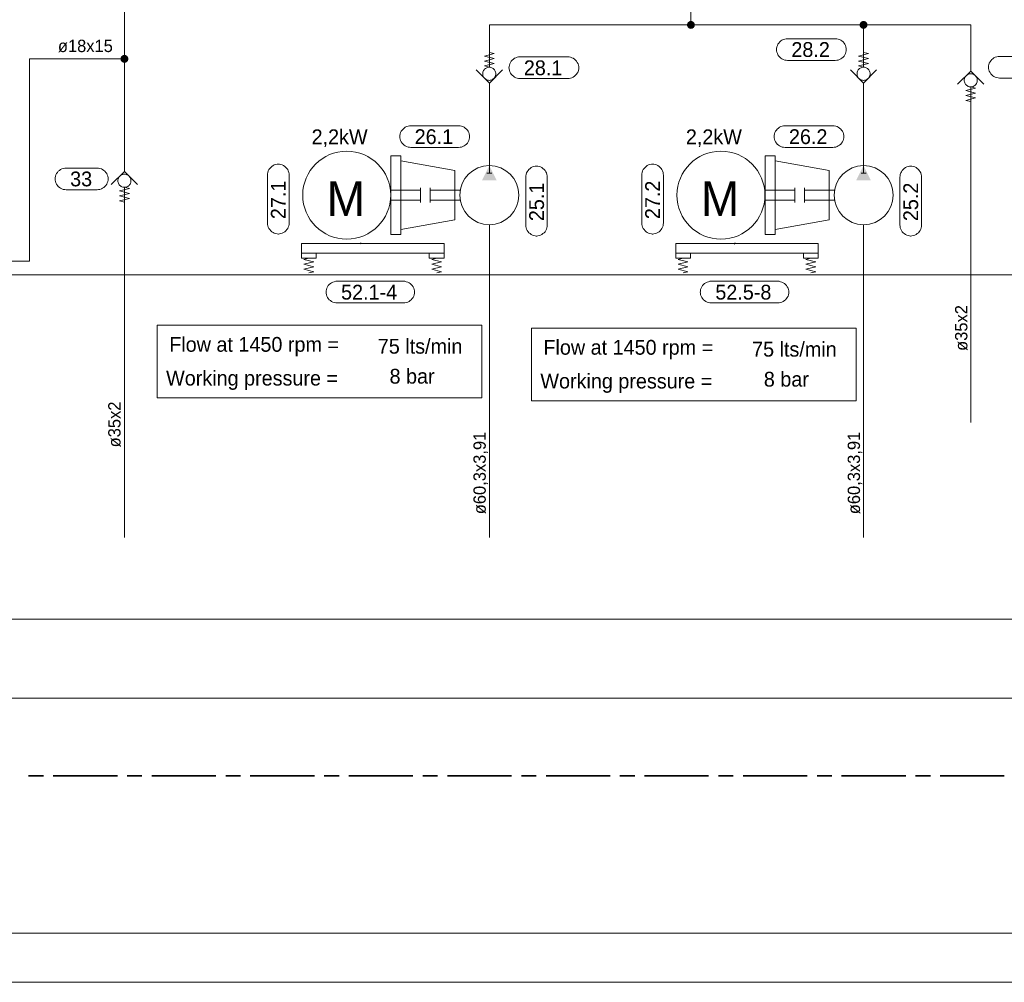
# Model space of a CAD drawing. Header units: millimetres. Extents: x 0 to 203, y 0 to 47.
# Tile 41 of 196: x 28 to 36, y 0 to 8. Entities that reach past the tile are written whole.
import ezdxf

# ---------------------------------------------------------------- set-up
doc = ezdxf.new("R2010")
doc.units = ezdxf.units.MM
for name, color, linetype in [('PDF_Geomertry', 7, 'Continuous'), ('PDF_Solid Fills', 7, 'Continuous'), ('PDF_Text', 7, 'Continuous')]:
    doc.layers.add(name, color=color, linetype=linetype)
doc.styles.add('PDF Arial', font='txt')

msp = doc.modelspace()

# ---------------------------------------------------------------- hatches: boundary and pattern name
at = {"layer": 'PDF_Solid Fills', "transparency": 33554559}
for points in [[(33.2951, 7.6485), (33.264, 7.6521), (33.2654, 7.6563)], [(33.2951, 7.6485), (33.264, 7.6485), (33.264, 7.6521)], [(33.2951, 7.6485), (33.264, 7.6443), (33.264, 7.6485)], [(33.2951, 7.6485), (33.2654, 7.6401), (33.264, 7.6443)], [(33.2951, 7.6485), (33.2654, 7.6563), (33.2668, 7.6604)], [(33.2951, 7.6485), (33.2668, 7.636), (33.2654, 7.6401)], [(33.2951, 7.6485), (33.2668, 7.6604), (33.2682, 7.6637)], [(33.2951, 7.6485), (33.2682, 7.6326), (33.2668, 7.636)], [(33.2951, 7.6485), (33.2682, 7.6637), (33.2701, 7.6674)], [(33.2951, 7.6485), (33.2701, 7.629), (33.2682, 7.6326)], [(33.2951, 7.6485), (33.2701, 7.6674), (33.2729, 7.6707)], [(33.2951, 7.6485), (33.2729, 7.6257), (33.2701, 7.629)], [(33.2951, 7.6485), (33.2729, 7.6707), (33.2765, 7.6729)], [(33.2951, 7.6485), (33.2765, 7.6235), (33.2729, 7.6257)], [(33.2951, 7.6485), (33.2765, 7.6729), (33.2799, 7.6757)], [(33.2951, 7.6485), (33.2799, 7.6207), (33.2765, 7.6235)], [(33.2951, 7.6485), (33.2799, 7.6757), (33.2835, 7.6771)], [(33.2951, 7.6485), (33.2835, 7.6193), (33.2799, 7.6207)], [(33.2951, 7.6485), (33.2835, 7.6771), (33.2876, 7.6785)], [(33.2951, 7.6485), (33.2876, 7.6179), (33.2835, 7.6193)], [(33.2951, 7.6485), (33.2876, 7.6785), (33.291, 7.679)], [(33.2951, 7.6485), (33.291, 7.6174), (33.2876, 7.6179)], [(33.2951, 7.6485), (33.291, 7.679), (33.2951, 7.6799)], [(33.2951, 7.6485), (33.2951, 7.6165), (33.291, 7.6174)], [(33.2951, 7.6485), (33.2951, 7.6799), (33.2993, 7.679)], [(33.2951, 7.6485), (33.2993, 7.679), (33.3035, 7.6785)], [(33.2951, 7.6485), (33.3035, 7.6785), (33.3076, 7.6771)], [(33.2951, 7.6485), (33.3076, 7.6771), (33.3112, 7.6757)], [(33.2951, 7.6485), (33.3112, 7.6757), (33.3146, 7.6729)], [(33.2951, 7.6485), (33.3146, 7.6729), (33.3174, 7.6707)], [(33.2951, 7.6485), (33.3174, 7.6707), (33.3201, 7.6674)], [(33.2951, 7.6485), (33.3201, 7.6674), (33.3229, 7.6637)], [(33.2951, 7.6485), (33.3229, 7.6637), (33.3243, 7.6604)], [(33.2951, 7.6485), (33.3243, 7.6604), (33.3257, 7.6563)], [(33.2951, 7.6485), (33.3257, 7.6563), (33.3265, 7.6521)], [(33.2951, 7.6485), (33.3265, 7.6521), (33.3271, 7.6485)], [(33.2951, 7.6485), (33.2993, 7.6174), (33.2951, 7.6165)], [(33.2951, 7.6485), (33.3035, 7.6179), (33.2993, 7.6174)], [(33.2951, 7.6485), (33.3076, 7.6193), (33.3035, 7.6179)], [(33.2951, 7.6485), (33.3112, 7.6207), (33.3076, 7.6193)], [(33.2951, 7.6485), (33.3146, 7.6235), (33.3112, 7.6207)], [(33.2951, 7.6485), (33.3174, 7.6257), (33.3146, 7.6235)], [(33.2951, 7.6485), (33.3201, 7.629), (33.3174, 7.6257)], [(33.2951, 7.6485), (33.3229, 7.6326), (33.3201, 7.629)], [(33.2951, 7.6485), (33.3243, 7.636), (33.3229, 7.6326)], [(33.2951, 7.6485), (33.3257, 7.6401), (33.3243, 7.636)], [(33.2951, 7.6485), (33.3265, 7.6443), (33.3257, 7.6401)], [(33.2951, 7.6485), (33.3271, 7.6485), (33.3265, 7.6443)], [(34.6743, 7.6485), (34.6432, 7.6521), (34.6446, 7.6563)], [(34.6743, 7.6485), (34.6432, 7.6485), (34.6432, 7.6521)], [(34.6743, 7.6485), (34.6432, 7.6443), (34.6432, 7.6485)], [(34.6743, 7.6485), (34.6446, 7.6401), (34.6432, 7.6443)], [(34.6743, 7.6485), (34.6446, 7.6563), (34.6451, 7.6604)], [(34.6743, 7.6485), (34.6451, 7.636), (34.6446, 7.6401)], [(34.6743, 7.6485), (34.6451, 7.6604), (34.6474, 7.6637)], [(34.6743, 7.6485), (34.6474, 7.6326), (34.6451, 7.636)], [(34.6743, 7.6485), (34.6474, 7.6637), (34.6493, 7.6674)], [(34.6743, 7.6485), (34.6493, 7.629), (34.6474, 7.6326)], [(34.6743, 7.6485), (34.6493, 7.6674), (34.6521, 7.6707)], [(34.6743, 7.6485), (34.6521, 7.6257), (34.6493, 7.629)], [(34.6743, 7.6485), (34.6521, 7.6707), (34.6557, 7.6729)], [(34.6743, 7.6485), (34.6557, 7.6235), (34.6521, 7.6257)], [(34.6743, 7.6485), (34.6557, 7.6729), (34.659, 7.6757)], [(34.6743, 7.6485), (34.659, 7.6207), (34.6557, 7.6235)], [(34.6743, 7.6485), (34.659, 7.6757), (34.6626, 7.6771)], [(34.6743, 7.6485), (34.6626, 7.6193), (34.659, 7.6207)], [(34.6743, 7.6485), (34.6626, 7.6771), (34.6668, 7.6785)], [(34.6743, 7.6485), (34.6668, 7.6179), (34.6626, 7.6193)], [(34.6743, 7.6485), (34.6668, 7.6785), (34.6701, 7.679)], [(34.6743, 7.6485), (34.6701, 7.6174), (34.6668, 7.6179)], [(34.6743, 7.6485), (34.6701, 7.679), (34.6743, 7.6799)], [(34.6743, 7.6485), (34.6743, 7.6165), (34.6701, 7.6174)], [(34.6743, 7.6485), (34.6743, 7.6799), (34.6785, 7.679)], [(34.6743, 7.6485), (34.6785, 7.679), (34.6826, 7.6785)], [(34.6743, 7.6485), (34.6826, 7.6785), (34.6868, 7.6771)], [(34.6743, 7.6485), (34.6868, 7.6771), (34.6904, 7.6757)], [(34.6743, 7.6485), (34.6904, 7.6757), (34.6938, 7.6729)], [(34.6743, 7.6485), (34.6938, 7.6729), (34.6965, 7.6707)], [(34.6743, 7.6485), (34.6965, 7.6707), (34.6993, 7.6674)], [(34.6743, 7.6485), (34.6993, 7.6674), (34.7021, 7.6637)], [(34.6743, 7.6485), (34.7021, 7.6637), (34.7035, 7.6604)], [(34.6743, 7.6485), (34.7035, 7.6604), (34.7049, 7.6563)], [(34.6743, 7.6485), (34.7049, 7.6563), (34.7057, 7.6521)], [(34.6743, 7.6485), (34.7057, 7.6521), (34.7063, 7.6485)], [(34.6743, 7.6485), (34.6785, 7.6174), (34.6743, 7.6165)], [(34.6743, 7.6485), (34.6826, 7.6179), (34.6785, 7.6174)], [(34.6743, 7.6485), (34.6868, 7.6193), (34.6826, 7.6179)], [(34.6743, 7.6485), (34.6904, 7.6207), (34.6868, 7.6193)], [(34.6743, 7.6485), (34.6938, 7.6235), (34.6904, 7.6207)], [(34.6743, 7.6485), (34.6965, 7.6257), (34.6938, 7.6235)], [(34.6743, 7.6485), (34.6993, 7.629), (34.6965, 7.6257)], [(34.6743, 7.6485), (34.7021, 7.6326), (34.6993, 7.629)], [(34.6743, 7.6485), (34.7035, 7.636), (34.7021, 7.6326)], [(34.6743, 7.6485), (34.7049, 7.6401), (34.7035, 7.636)], [(34.6743, 7.6485), (34.7057, 7.6443), (34.7049, 7.6401)], [(34.6743, 7.6485), (34.7063, 7.6485), (34.7057, 7.6443)], [(28.7687, 7.3771), (28.7418, 7.3929), (28.7438, 7.3965)], [(28.7687, 7.3771), (28.7438, 7.3965), (28.7465, 7.3993)], [(28.7687, 7.3771), (28.7465, 7.3993), (28.7501, 7.4021)], [(28.7687, 7.3771), (28.7501, 7.4021), (28.7535, 7.404)], [(28.7687, 7.3771), (28.7535, 7.404), (28.7571, 7.4063)], [(28.7687, 7.3771), (28.7571, 7.4063), (28.7613, 7.4076)], [(28.7687, 7.3771), (28.7613, 7.4076), (28.7646, 7.4082)], [(28.7687, 7.3771), (28.7646, 7.4082), (28.7687, 7.4082)], [(28.7687, 7.3771), (28.7729, 7.4082), (28.7771, 7.4076)], [(28.7687, 7.3771), (28.7687, 7.4082), (28.7729, 7.4082)], [(28.7687, 7.3771), (28.7771, 7.4076), (28.7813, 7.4063)], [(28.7687, 7.3771), (28.7813, 7.4063), (28.7849, 7.404)], [(28.7687, 7.3771), (28.7849, 7.404), (28.7882, 7.4021)], [(28.7687, 7.3771), (28.7882, 7.4021), (28.791, 7.3993)], [(28.7687, 7.3771), (28.791, 7.3993), (28.7937, 7.3965)], [(28.7687, 7.3771), (28.7937, 7.3965), (28.7965, 7.3929)], [(28.7687, 7.3771), (28.7376, 7.3813), (28.739, 7.3854)], [(28.7687, 7.3771), (28.7376, 7.3771), (28.7376, 7.3813)], [(28.7687, 7.3771), (28.7376, 7.3729), (28.7376, 7.3771)], [(28.7687, 7.3771), (28.739, 7.3688), (28.7376, 7.3729)], [(28.7687, 7.3771), (28.739, 7.3854), (28.7396, 7.3888)], [(28.7687, 7.3771), (28.7396, 7.3651), (28.739, 7.3688)], [(28.7687, 7.3771), (28.7396, 7.3888), (28.7418, 7.3929)], [(28.7687, 7.3771), (28.7418, 7.361), (28.7396, 7.3651)], [(28.7687, 7.3771), (28.7438, 7.3582), (28.7418, 7.361)], [(28.7687, 7.3771), (28.7465, 7.3549), (28.7438, 7.3582)], [(28.7687, 7.3771), (28.7501, 7.3521), (28.7465, 7.3549)], [(28.7687, 7.3771), (28.7535, 7.3499), (28.7501, 7.3521)], [(28.7687, 7.3771), (28.7571, 7.3479), (28.7535, 7.3499)], [(28.7687, 7.3771), (28.7613, 7.3465), (28.7571, 7.3479)], [(28.7687, 7.3771), (28.7646, 7.3457), (28.7613, 7.3465)], [(28.7687, 7.3771), (28.7687, 7.3457), (28.7646, 7.3457)], [(28.7687, 7.3771), (28.7965, 7.3929), (28.7979, 7.3888)], [(28.7687, 7.3771), (28.7979, 7.3888), (28.7993, 7.3854)], [(28.7687, 7.3771), (28.7993, 7.3854), (28.8001, 7.3813)], [(28.7687, 7.3771), (28.8001, 7.3813), (28.8007, 7.3771)], [(28.7687, 7.3771), (28.7729, 7.3457), (28.7687, 7.3457)], [(28.7687, 7.3771), (28.7771, 7.3465), (28.7729, 7.3457)], [(28.7687, 7.3771), (28.7813, 7.3479), (28.7771, 7.3465)], [(28.7687, 7.3771), (28.7849, 7.3499), (28.7813, 7.3479)], [(28.7687, 7.3771), (28.7882, 7.3521), (28.7849, 7.3499)], [(28.7687, 7.3771), (28.791, 7.3549), (28.7882, 7.3521)], [(28.7687, 7.3771), (28.7937, 7.3582), (28.791, 7.3549)], [(28.7687, 7.3771), (28.7965, 7.361), (28.7937, 7.3582)], [(28.7687, 7.3771), (28.7979, 7.3651), (28.7965, 7.361)], [(28.7687, 7.3771), (28.7993, 7.3688), (28.7979, 7.3651)], [(28.7687, 7.3771), (28.8001, 7.3729), (28.7993, 7.3688)], [(28.7687, 7.3771), (28.8007, 7.3771), (28.8001, 7.3729)], [(30.6549, 5.9035), (30.6507, 5.9035), (30.6515, 5.904)], [(30.6549, 5.9035), (30.6515, 5.9054), (30.6521, 5.9063)], [(30.6549, 5.9035), (30.6515, 5.9049), (30.6515, 5.9054)], [(30.6549, 5.9035), (30.6515, 5.904), (30.6515, 5.9049)], [(30.6549, 5.9035), (30.6515, 5.9026), (30.6515, 5.9035)], [(30.6549, 5.9035), (30.6515, 5.9021), (30.6515, 5.9026)], [(30.6549, 5.9035), (30.6515, 5.9013), (30.6515, 5.9021)], [(30.6549, 5.9035), (30.6521, 5.9013), (30.6515, 5.9013)], [(30.6549, 5.9035), (30.6521, 5.9063), (30.6529, 5.9068)], [(30.6549, 5.9035), (30.6521, 5.9007), (30.6521, 5.9013)], [(30.6549, 5.9035), (30.6529, 5.9007), (30.6521, 5.9007)], [(30.6549, 5.9035), (30.6529, 5.9068), (30.6535, 5.9076)], [(30.6549, 5.9035), (30.6529, 5.8999), (30.6529, 5.9007)], [(30.6549, 5.9035), (30.6535, 5.8999), (30.6529, 5.8999)], [(30.6549, 5.9035), (30.6535, 5.9076), (30.6543, 5.9076)], [(30.6549, 5.9035), (30.6543, 5.8999), (30.6535, 5.8999)], [(30.6549, 5.9035), (30.6543, 5.9076), (30.6549, 5.9076)], [(30.6549, 5.9035), (30.6549, 5.8999), (30.6543, 5.8999)], [(30.6549, 5.9035), (30.6563, 5.9076), (30.6571, 5.9068)], [(30.6549, 5.9035), (30.6557, 5.9076), (30.6563, 5.9076)], [(30.6549, 5.9035), (30.6549, 5.9076), (30.6557, 5.9076)], [(30.6549, 5.9035), (30.6576, 5.9068), (30.6576, 5.9063)], [(30.6549, 5.9035), (30.6571, 5.9068), (30.6576, 5.9068)], [(30.6549, 5.9035), (30.6585, 5.9063), (30.6585, 5.9054)], [(30.6549, 5.9035), (30.6576, 5.9063), (30.6585, 5.9063)], [(30.6549, 5.9035), (30.6585, 5.9054), (30.6585, 5.9049)], [(30.6549, 5.9035), (30.659, 5.9049), (30.659, 5.904)], [(30.6549, 5.9035), (30.6585, 5.9049), (30.659, 5.9049)], [(30.6549, 5.9035), (30.659, 5.904), (30.659, 5.9035)], [(30.6549, 5.9035), (30.6557, 5.8999), (30.6549, 5.8999)], [(30.6549, 5.9035), (30.6563, 5.8999), (30.6557, 5.8999)], [(30.6549, 5.9035), (30.6571, 5.8999), (30.6563, 5.8999)], [(30.6549, 5.9035), (30.6576, 5.9007), (30.6571, 5.8999)], [(30.6549, 5.9035), (30.6585, 5.9013), (30.6576, 5.9007)], [(30.6549, 5.9035), (30.6585, 5.9021), (30.6585, 5.9013)], [(30.6549, 5.9035), (30.659, 5.9026), (30.6585, 5.9021)], [(30.6549, 5.9035), (30.659, 5.9035), (30.659, 5.9026)], [(33.6451, 5.9035), (33.641, 5.9049), (33.6418, 5.9049)], [(33.6451, 5.9035), (33.641, 5.904), (33.641, 5.9049)], [(33.6451, 5.9035), (33.641, 5.9035), (33.641, 5.904)], [(33.6451, 5.9035), (33.641, 5.9026), (33.641, 5.9035)], [(33.6451, 5.9035), (33.6418, 5.9021), (33.641, 5.9026)], [(33.6451, 5.9035), (33.6418, 5.9063), (33.6424, 5.9063)], [(33.6451, 5.9035), (33.6418, 5.9054), (33.6418, 5.9063)], [(33.6451, 5.9035), (33.6418, 5.9049), (33.6418, 5.9054)], [(33.6451, 5.9035), (33.6418, 5.9013), (33.6418, 5.9021)], [(33.6451, 5.9035), (33.6424, 5.9007), (33.6418, 5.9013)], [(33.6451, 5.9035), (33.6424, 5.9068), (33.6432, 5.9068)], [(33.6451, 5.9035), (33.6424, 5.9063), (33.6424, 5.9068)], [(33.6451, 5.9035), (33.6432, 5.8999), (33.6424, 5.9007)], [(33.6451, 5.9035), (33.6432, 5.9068), (33.6437, 5.9076)], [(33.6451, 5.9035), (33.6437, 5.8999), (33.6432, 5.8999)], [(33.6451, 5.9035), (33.6437, 5.9076), (33.6446, 5.9076)], [(33.6451, 5.9035), (33.6446, 5.8999), (33.6437, 5.8999)], [(33.6451, 5.9035), (33.6446, 5.9076), (33.6451, 5.9076)], [(33.6451, 5.9035), (33.6451, 5.8999), (33.6446, 5.8999)], [(33.6451, 5.9035), (33.6465, 5.9076), (33.6474, 5.9068)], [(33.6451, 5.9035), (33.646, 5.9076), (33.6465, 5.9076)], [(33.6451, 5.9035), (33.6451, 5.9076), (33.646, 5.9076)], [(33.6451, 5.9035), (33.6474, 5.9068), (33.6479, 5.9063)], [(33.6451, 5.9035), (33.6479, 5.9063), (33.6488, 5.9054)], [(33.6451, 5.9035), (33.6488, 5.9054), (33.6488, 5.9049)], [(33.6451, 5.9035), (33.6488, 5.9049), (33.6493, 5.904)], [(33.6451, 5.9035), (33.6493, 5.904), (33.6493, 5.9035)], [(33.6451, 5.9035), (33.646, 5.8999), (33.6451, 5.8999)], [(33.6451, 5.9035), (33.6465, 5.8999), (33.646, 5.8999)], [(33.6451, 5.9035), (33.6474, 5.8999), (33.6465, 5.8999)], [(33.6451, 5.9035), (33.6474, 5.9007), (33.6474, 5.8999)], [(33.6451, 5.9035), (33.6479, 5.9007), (33.6474, 5.9007)], [(33.6451, 5.9035), (33.6479, 5.9013), (33.6479, 5.9007)], [(33.6451, 5.9035), (33.6488, 5.9013), (33.6479, 5.9013)], [(33.6451, 5.9035), (33.6488, 5.9021), (33.6488, 5.9013)], [(33.6451, 5.9035), (33.6488, 5.9026), (33.6488, 5.9021)], [(33.6451, 5.9035), (33.6493, 5.9035), (33.6488, 5.9026)]]:
    msp.add_hatch(color=256, dxfattribs=at).paths.add_polyline_path(points)

# ---------------------------------------------------------------- linework, layer by layer
at = {"layer": 'PDF_Geomertry', "lineweight": 15}
for points in [[(0.0007, 0.0035), (66.2187, 0.0035), (66.2187, 46.7735), (0.0007, 46.7735), (0.0007, 0.0035)], [(1.9696, 0.3971), (65.8251, 0.3971), (65.8251, 46.3799), (1.9696, 46.3799), (1.9696, 0.3971)], [(34.4487, 7.5382), (34.4604, 7.5374), (34.4715, 7.5354), (34.4826, 7.5313), (34.4932, 7.5263), (34.5021, 7.5201), (34.5113, 7.5124), (34.5187, 7.5035), (34.5251, 7.4938), (34.5307, 7.4832), (34.534, 7.4729), (34.5363, 7.461), (34.5368, 7.4499), (34.5368, 7.4535), (34.5363, 7.4424), (34.534, 7.4304), (34.5307, 7.4201), (34.5251, 7.4096), (34.5187, 7.3999), (34.5113, 7.391), (34.5021, 7.3832), (34.4932, 7.3771), (34.4826, 7.3721), (34.4715, 7.3679), (34.4604, 7.366), (34.4487, 7.3651), (34.0674, 7.3651), (34.0563, 7.366), (34.0446, 7.3679), (34.0335, 7.3721), (34.0229, 7.3771), (34.014, 7.3832), (34.0049, 7.391), (33.9974, 7.3999), (33.991, 7.4096), (33.9863, 7.4201), (33.9821, 7.4304), (33.9799, 7.4424), (33.9793, 7.4535), (33.9793, 7.4499), (33.9799, 7.461), (33.9821, 7.4729), (33.9863, 7.4832), (33.991, 7.4938), (33.9974, 7.5035), (34.0049, 7.5124), (34.014, 7.5201), (34.0229, 7.5263), (34.0335, 7.5313), (34.0446, 7.5354), (34.0563, 7.5374), (34.0674, 7.5382), (34.4487, 7.5382)], [(32.3112, 7.3929), (32.3229, 7.3924), (32.334, 7.3896), (32.3451, 7.386), (32.3557, 7.3813), (32.3654, 7.3743), (32.3737, 7.3665), (32.3813, 7.3582), (32.3876, 7.3485), (32.3932, 7.3382), (32.3965, 7.3271), (32.3988, 7.316), (32.3993, 7.304), (32.3993, 7.3082), (32.3988, 7.2965), (32.3965, 7.2854), (32.3932, 7.2743), (32.3876, 7.2638), (32.3813, 7.2549), (32.3737, 7.2457), (32.3654, 7.2382), (32.3557, 7.2318), (32.3451, 7.2262), (32.334, 7.2229), (32.3229, 7.2207), (32.3112, 7.2201), (31.9299, 7.2201), (31.9187, 7.2207), (31.9071, 7.2229), (31.896, 7.2262), (31.8863, 7.2318), (31.8765, 7.2382), (31.8674, 7.2457), (31.8599, 7.2549), (31.8535, 7.2638), (31.8487, 7.2743), (31.8446, 7.2854), (31.8424, 7.2965), (31.8418, 7.3082), (31.8418, 7.304), (31.8424, 7.316), (31.8446, 7.3271), (31.8487, 7.3382), (31.8535, 7.3485), (31.8599, 7.3582), (31.8674, 7.3665), (31.8765, 7.3743), (31.8863, 7.3813), (31.896, 7.386), (31.9071, 7.3896), (31.9187, 7.3924), (31.9299, 7.3929), (32.3112, 7.3929)], [(31.7368, 7.2576), (31.7363, 7.2646), (31.7349, 7.2715), (31.7326, 7.2776), (31.7299, 7.284), (31.7257, 7.2896), (31.7215, 7.2951), (31.716, 7.2993), (31.7104, 7.3035), (31.7043, 7.3063), (31.6979, 7.3082), (31.691, 7.3096), (31.6849, 7.3104), (31.6779, 7.3096), (31.671, 7.3082), (31.6646, 7.3063), (31.6585, 7.3035), (31.6529, 7.2993), (31.6474, 7.2951), (31.6432, 7.2896), (31.639, 7.284), (31.6363, 7.2776), (31.634, 7.2715), (31.6326, 7.2646), (31.6321, 7.2576), (31.6326, 7.2512), (31.634, 7.2443), (31.6363, 7.2382), (31.639, 7.2318), (31.6432, 7.2262), (31.6474, 7.2207), (31.6529, 7.2165), (31.6585, 7.2124), (31.6646, 7.2096), (31.671, 7.2076), (31.6779, 7.2062), (31.6849, 7.2054), (31.691, 7.2062), (31.6979, 7.2076), (31.7043, 7.2096), (31.7104, 7.2124), (31.716, 7.2165), (31.7215, 7.2207), (31.7257, 7.2262), (31.7299, 7.2318), (31.7326, 7.2382), (31.7349, 7.2443), (31.7363, 7.2512), (31.7368, 7.2576)], [(34.7271, 7.2576), (34.7265, 7.2646), (34.7251, 7.2715), (34.7229, 7.2776), (34.7201, 7.284), (34.716, 7.2896), (34.7118, 7.2951), (34.7063, 7.2993), (34.7007, 7.3035), (34.6946, 7.3063), (34.6882, 7.3082), (34.6813, 7.3096), (34.6743, 7.3104), (34.6674, 7.3096), (34.6613, 7.3082), (34.6543, 7.3063), (34.6488, 7.3035), (34.6424, 7.2993), (34.6376, 7.2951), (34.6326, 7.2896), (34.6293, 7.284), (34.6265, 7.2776), (34.6237, 7.2715), (34.6229, 7.2646), (34.6224, 7.2576), (34.6229, 7.2512), (34.6237, 7.2443), (34.6265, 7.2382), (34.6293, 7.2318), (34.6326, 7.2262), (34.6376, 7.2207), (34.6424, 7.2165), (34.6488, 7.2124), (34.6543, 7.2096), (34.6613, 7.2076), (34.6674, 7.2062), (34.6743, 7.2054), (34.6813, 7.2062), (34.6882, 7.2076), (34.6946, 7.2096), (34.7007, 7.2124), (34.7063, 7.2165), (34.7118, 7.2207), (34.716, 7.2262), (34.7201, 7.2318), (34.7229, 7.2382), (34.7251, 7.2443), (34.7265, 7.2512), (34.7271, 7.2576)], [(35.5835, 7.2054), (35.5835, 7.2124), (35.5821, 7.2193), (35.5793, 7.2257), (35.5765, 7.2318), (35.5729, 7.2374), (35.5682, 7.2424), (35.5632, 7.2471), (35.5571, 7.2507), (35.5515, 7.254), (35.5446, 7.2563), (35.5382, 7.2576), (35.5313, 7.2576), (35.5243, 7.2576), (35.5174, 7.2563), (35.5113, 7.254), (35.5049, 7.2507), (35.4993, 7.2471), (35.4938, 7.2424), (35.4896, 7.2374), (35.4854, 7.2318), (35.4826, 7.2257), (35.4807, 7.2193), (35.4793, 7.2124), (35.4785, 7.2054), (35.4793, 7.1985), (35.4807, 7.1924), (35.4826, 7.1854), (35.4854, 7.179), (35.4896, 7.1735), (35.4938, 7.1688), (35.4993, 7.1637), (35.5049, 7.1604), (35.5113, 7.1568), (35.5174, 7.1549), (35.5243, 7.1535), (35.5313, 7.1535), (35.5382, 7.1535), (35.5446, 7.1549), (35.5515, 7.1568), (35.5571, 7.1604), (35.5632, 7.1637), (35.5682, 7.1688), (35.5729, 7.1735), (35.5765, 7.179), (35.5793, 7.1854), (35.5821, 7.1924), (35.5835, 7.1985), (35.5835, 7.2054)], [(31.439, 6.8429), (31.4507, 6.8424), (31.4618, 6.8396), (31.4729, 6.836), (31.4835, 6.8312), (31.4924, 6.8243), (31.5015, 6.8165), (31.509, 6.8082), (31.5154, 6.7985), (31.521, 6.7882), (31.5243, 6.7771), (31.5265, 6.766), (31.5271, 6.754), (31.5271, 6.7582), (31.5265, 6.7465), (31.5243, 6.7354), (31.521, 6.7243), (31.5154, 6.7138), (31.509, 6.704), (31.5015, 6.6957), (31.4924, 6.6882), (31.4835, 6.6818), (31.4729, 6.6763), (31.4618, 6.6729), (31.4507, 6.6707), (31.439, 6.6701), (31.0576, 6.6701), (31.046, 6.6707), (31.0349, 6.6729), (31.0238, 6.6763), (31.0132, 6.6818), (31.0043, 6.6882), (30.9951, 6.6957), (30.9876, 6.704), (30.9813, 6.7138), (30.9757, 6.7243), (30.9724, 6.7354), (30.9701, 6.7465), (30.9696, 6.7582), (30.9696, 6.754), (30.9701, 6.766), (30.9724, 6.7771), (30.9757, 6.7882), (30.9813, 6.7985), (30.9876, 6.8082), (30.9951, 6.8165), (31.0043, 6.8243), (31.0132, 6.8312), (31.0238, 6.836), (31.0349, 6.8396), (31.046, 6.8424), (31.0576, 6.8429), (31.439, 6.8429)], [(34.4293, 6.8429), (34.4404, 6.8424), (34.4521, 6.8396), (34.4626, 6.836), (34.4729, 6.8312), (34.4826, 6.8243), (34.4918, 6.8165), (34.4993, 6.8082), (34.5057, 6.7985), (34.5104, 6.7882), (34.5146, 6.7771), (34.5168, 6.766), (34.5174, 6.754), (34.5174, 6.7582), (34.5168, 6.7465), (34.5146, 6.7354), (34.5104, 6.7243), (34.5057, 6.7138), (34.4993, 6.704), (34.4918, 6.6957), (34.4826, 6.6882), (34.4729, 6.6818), (34.4626, 6.6763), (34.4521, 6.6729), (34.4404, 6.6707), (34.4293, 6.6701), (34.0479, 6.6701), (34.0363, 6.6707), (34.0251, 6.6729), (34.014, 6.6763), (34.0035, 6.6818), (33.9938, 6.6882), (33.9854, 6.6957), (33.9779, 6.704), (33.9715, 6.7138), (33.966, 6.7243), (33.9626, 6.7354), (33.9604, 6.7465), (33.9599, 6.7582), (33.9599, 6.754), (33.9604, 6.766), (33.9626, 6.7771), (33.966, 6.7882), (33.9715, 6.7985), (33.9779, 6.8082), (33.9854, 6.8165), (33.9938, 6.8243), (34.0035, 6.8312), (34.014, 6.836), (34.0251, 6.8396), (34.0363, 6.8424), (34.0479, 6.8429), (34.4293, 6.8429)], [(29.9965, 6.536), (30.0085, 6.5354), (30.0196, 6.5332), (30.0307, 6.5299), (30.041, 6.5243), (30.0507, 6.5179), (30.059, 6.5104), (30.0668, 6.5012), (30.0737, 6.4924), (30.0785, 6.4818), (30.0821, 6.4707), (30.0849, 6.4596), (30.0854, 6.4479), (30.0854, 6.0665), (30.0849, 6.0554), (30.0821, 6.0438), (30.0785, 6.0326), (30.0737, 6.0221), (30.0668, 6.0132), (30.059, 6.004), (30.0507, 5.9965), (30.041, 5.9901), (30.0307, 5.9854), (30.0196, 5.9813), (30.0085, 5.979), (29.9965, 5.9785), (30.0007, 5.9785), (29.989, 5.979), (29.9779, 5.9813), (29.9668, 5.9854), (29.9563, 5.9901), (29.9474, 5.9965), (29.9382, 6.004), (29.9307, 6.0132), (29.9243, 6.0221), (29.9187, 6.0326), (29.9154, 6.0438), (29.9132, 6.0554), (29.9126, 6.0665), (29.9126, 6.4479), (29.9132, 6.4596), (29.9154, 6.4707), (29.9187, 6.4818), (29.9243, 6.4924), (29.9307, 6.5012), (29.9382, 6.5104), (29.9474, 6.5179), (29.9563, 6.5243), (29.9668, 6.5299), (29.9779, 6.5332), (29.989, 6.5354), (30.0007, 6.536), (29.9965, 6.536)], [(30.8988, 6.6026), (30.8988, 5.9743), (30.9771, 5.9743), (30.9771, 6.6026)], [(32.9868, 6.536), (32.9987, 6.5354), (33.0099, 6.5332), (33.021, 6.5299), (33.0313, 6.5243), (33.041, 6.5179), (33.0493, 6.5104), (33.0571, 6.5012), (33.0632, 6.4924), (33.0688, 6.4818), (33.0724, 6.4707), (33.0743, 6.4596), (33.0751, 6.4479), (33.0751, 6.0665), (33.0743, 6.0554), (33.0724, 6.0438), (33.0688, 6.0326), (33.0632, 6.0221), (33.0571, 6.0132), (33.0493, 6.004), (33.041, 5.9965), (33.0313, 5.9901), (33.021, 5.9854), (33.0099, 5.9813), (32.9987, 5.979), (32.9868, 5.9785), (32.991, 5.9785), (32.9793, 5.979), (32.9682, 5.9813), (32.9571, 5.9854), (32.9465, 5.9901), (32.9368, 5.9965), (32.9285, 6.004), (32.921, 6.0132), (32.9146, 6.0221), (32.909, 6.0326), (32.9057, 6.0438), (32.9035, 6.0554), (32.9029, 6.0665), (32.9029, 6.4479), (32.9035, 6.4596), (32.9057, 6.4707), (32.909, 6.4818), (32.9146, 6.4924), (32.921, 6.5012), (32.9285, 6.5104), (32.9368, 6.5179), (32.9465, 6.5243), (32.9571, 6.5299), (32.9682, 6.5332), (32.9793, 6.5354), (32.991, 6.536), (32.9868, 6.536)], [(33.889, 6.6026), (33.889, 5.9743), (33.9674, 5.9743), (33.9674, 6.6026)], [(28.5507, 6.5049), (28.5626, 6.504), (28.5737, 6.5021), (28.5849, 6.4979), (28.5951, 6.4929), (28.6049, 6.4868), (28.6132, 6.479), (28.621, 6.4701), (28.6279, 6.4604), (28.6326, 6.4499), (28.6363, 6.4396), (28.6382, 6.4276), (28.6396, 6.4165), (28.6396, 6.4201), (28.6382, 6.409), (28.6363, 6.3971), (28.6326, 6.3868), (28.6279, 6.3762), (28.621, 6.3665), (28.6132, 6.3576), (28.6049, 6.3499), (28.5951, 6.3438), (28.5849, 6.3388), (28.5737, 6.3346), (28.5626, 6.3326), (28.5507, 6.3318), (28.3035, 6.3318), (28.2918, 6.3326), (28.2807, 6.3346), (28.2696, 6.3388), (28.259, 6.3438), (28.2493, 6.3499), (28.241, 6.3576), (28.2335, 6.3665), (28.2271, 6.3762), (28.2215, 6.3868), (28.2182, 6.3971), (28.216, 6.409), (28.2154, 6.4201), (28.2154, 6.4165), (28.216, 6.4276), (28.2182, 6.4396), (28.2215, 6.4499), (28.2271, 6.4604), (28.2335, 6.4701), (28.241, 6.479), (28.2493, 6.4868), (28.259, 6.4929), (28.2696, 6.4979), (28.2807, 6.5021), (28.2918, 6.504), (28.3035, 6.5049), (28.5507, 6.5049)], [(28.8215, 6.404), (28.821, 6.411), (28.8196, 6.4174), (28.8174, 6.4243), (28.8146, 6.4304), (28.8104, 6.436), (28.8063, 6.441), (28.8007, 6.4457), (28.7951, 6.4493), (28.789, 6.4521), (28.7826, 6.4549), (28.7757, 6.4562), (28.7687, 6.4562), (28.7618, 6.4562), (28.7557, 6.4549), (28.7487, 6.4521), (28.7432, 6.4493), (28.7368, 6.4457), (28.7321, 6.441), (28.7271, 6.436), (28.7237, 6.4304), (28.721, 6.4243), (28.7182, 6.4174), (28.7174, 6.411), (28.7168, 6.404), (28.7174, 6.3971), (28.7182, 6.3901), (28.721, 6.384), (28.7237, 6.3776), (28.7271, 6.3721), (28.7321, 6.3665), (28.7368, 6.3624), (28.7432, 6.3582), (28.7487, 6.3554), (28.7557, 6.3535), (28.7618, 6.3521), (28.7687, 6.3513), (28.7757, 6.3521), (28.7826, 6.3535), (28.789, 6.3554), (28.7951, 6.3582), (28.8007, 6.3624), (28.8063, 6.3665), (28.8104, 6.3721), (28.8146, 6.3776), (28.8174, 6.384), (28.8196, 6.3901), (28.821, 6.3971), (28.8215, 6.404)], [(32.0599, 6.5207), (32.0715, 6.5201), (32.0826, 6.5174), (32.0938, 6.5138), (32.1043, 6.509), (32.1132, 6.5021), (32.1224, 6.4943), (32.1299, 6.486), (32.1363, 6.4763), (32.1418, 6.466), (32.1451, 6.4549), (32.1474, 6.4438), (32.1479, 6.4318), (32.1479, 6.0513), (32.1474, 6.0396), (32.1451, 6.0285), (32.1418, 6.0174), (32.1363, 6.0068), (32.1299, 5.9971), (32.1224, 5.9882), (32.1132, 5.9813), (32.1043, 5.9743), (32.0938, 5.9693), (32.0826, 5.966), (32.0715, 5.9632), (32.0599, 5.9624), (32.064, 5.9624), (32.0521, 5.9632), (32.041, 5.966), (32.0299, 5.9693), (32.0196, 5.9743), (32.0099, 5.9813), (32.0015, 5.9882), (31.9938, 5.9971), (31.9868, 6.0068), (31.9821, 6.0174), (31.9785, 6.0285), (31.9757, 6.0396), (31.9751, 6.0513), (31.9751, 6.4318), (31.9757, 6.4438), (31.9785, 6.4549), (31.9821, 6.466), (31.9868, 6.4763), (31.9938, 6.486), (32.0015, 6.4943), (32.0099, 6.5021), (32.0196, 6.509), (32.0299, 6.5138), (32.041, 6.5174), (32.0521, 6.5201), (32.064, 6.5207), (32.0599, 6.5207)], [(35.0501, 6.5207), (35.0612, 6.5201), (35.0729, 6.5174), (35.0835, 6.5138), (35.0938, 6.509), (35.1035, 6.5021), (35.1126, 6.4943), (35.1201, 6.486), (35.1265, 6.4763), (35.1313, 6.466), (35.1354, 6.4549), (35.1376, 6.4438), (35.1382, 6.4318), (35.1382, 6.0513), (35.1376, 6.0396), (35.1354, 6.0285), (35.1313, 6.0174), (35.1265, 6.0068), (35.1201, 5.9971), (35.1126, 5.9882), (35.1035, 5.9813), (35.0938, 5.9743), (35.0835, 5.9693), (35.0729, 5.966), (35.0612, 5.9632), (35.0501, 5.9624), (35.0535, 5.9624), (35.0424, 5.9632), (35.0307, 5.966), (35.0201, 5.9693), (35.0099, 5.9743), (35.0001, 5.9813), (34.991, 5.9882), (34.9835, 5.9971), (34.9771, 6.0068), (34.9724, 6.0174), (34.9682, 6.0285), (34.966, 6.0396), (34.9654, 6.0513), (34.9654, 6.4318), (34.966, 6.4438), (34.9682, 6.4549), (34.9724, 6.466), (34.9771, 6.4763), (34.9835, 6.486), (34.991, 6.4943), (35.0001, 6.5021), (35.0099, 6.509), (35.0201, 6.5138), (35.0307, 6.5174), (35.0424, 6.5201), (35.0535, 6.5207), (35.0501, 6.5207)], [(30.1835, 5.8249), (31.3229, 5.8249), (31.3229, 5.9035), (30.1835, 5.9035), (30.1835, 5.8249)], [(33.1737, 5.8249), (34.3132, 5.8249), (34.3132, 5.9035), (33.1737, 5.9035), (33.1737, 5.8249)], [(30.2618, 5.8249), (30.2229, 5.8249)], [(33.2521, 5.8249), (33.2132, 5.8249)], [(30.9987, 5.6013), (31.0104, 5.6007), (31.0215, 5.5979), (31.0326, 5.5943), (31.0432, 5.5896), (31.0529, 5.5826), (31.0612, 5.5749), (31.0688, 5.5665), (31.0751, 5.5568), (31.0807, 5.5465), (31.084, 5.5354), (31.0863, 5.5243), (31.0876, 5.5124), (31.0876, 5.5165), (31.0863, 5.5049), (31.084, 5.4938), (31.0807, 5.4826), (31.0751, 5.4721), (31.0688, 5.4632), (31.0612, 5.454), (31.0529, 5.4465), (31.0432, 5.4401), (31.0326, 5.4346), (31.0215, 5.4313), (31.0104, 5.429), (30.9987, 5.4285), (30.4682, 5.4285), (30.4571, 5.429), (30.4451, 5.4313), (30.4349, 5.4346), (30.4243, 5.4401), (30.4146, 5.4465), (30.4057, 5.454), (30.3979, 5.4632), (30.3918, 5.4721), (30.3868, 5.4826), (30.3826, 5.4938), (30.3807, 5.5049), (30.3799, 5.5165), (30.3799, 5.5124), (30.3807, 5.5243), (30.3826, 5.5354), (30.3868, 5.5465), (30.3918, 5.5568), (30.3979, 5.5665), (30.4057, 5.5749), (30.4146, 5.5826), (30.4243, 5.5896), (30.4349, 5.5943), (30.4451, 5.5979), (30.4571, 5.6007), (30.4682, 5.6013), (30.9987, 5.6013)], [(33.989, 5.6013), (34.0007, 5.6007), (34.0118, 5.5979), (34.0229, 5.5943), (34.0335, 5.5896), (34.0424, 5.5826), (34.0515, 5.5749), (34.059, 5.5665), (34.0654, 5.5568), (34.071, 5.5465), (34.0743, 5.5354), (34.0765, 5.5243), (34.0771, 5.5124), (34.0771, 5.5165), (34.0765, 5.5049), (34.0743, 5.4938), (34.071, 5.4826), (34.0654, 5.4721), (34.059, 5.4632), (34.0515, 5.454), (34.0424, 5.4465), (34.0335, 5.4401), (34.0229, 5.4346), (34.0118, 5.4313), (34.0007, 5.429), (33.989, 5.4285), (33.4585, 5.4285), (33.4474, 5.429), (33.4354, 5.4313), (33.4243, 5.4346), (33.414, 5.4401), (33.4049, 5.4465), (33.396, 5.454), (33.3882, 5.4632), (33.3821, 5.4721), (33.3771, 5.4826), (33.3729, 5.4938), (33.371, 5.5049), (33.3701, 5.5165), (33.3701, 5.5124), (33.371, 5.5243), (33.3729, 5.5354), (33.3771, 5.5465), (33.3821, 5.5568), (33.3882, 5.5665), (33.396, 5.5749), (33.4049, 5.5826), (33.414, 5.5896), (33.4243, 5.5943), (33.4354, 5.5979), (33.4474, 5.6007), (33.4585, 5.6013), (33.989, 5.6013)], [(31.6257, 5.2512), (29.0321, 5.2512), (29.0321, 4.6701), (31.6257, 4.6701), (31.6257, 5.2512)], [(34.6154, 5.2276), (32.0224, 5.2276), (32.0224, 4.6465), (34.6154, 4.6465), (34.6154, 5.2276)]]:
    msp.add_lwpolyline(points, close=True, dxfattribs=at)
for points in [[(33.2951, 11.8526), (33.2951, 12.9799), (28.7687, 12.9799), (28.7687, 7.3771), (28.7687, 6.509), (28.7687, 6.4776)], [(32.9029, 8.4263), (32.8237, 8.4263), (33.2951, 8.4263), (33.2951, 7.9549), (33.2951, 7.6485), (31.6849, 7.6485), (31.6849, 7.3104), (31.6451, 7.3201), (31.7237, 7.3396), (31.6451, 7.3596), (31.7237, 7.379), (31.6451, 7.3985), (31.7237, 7.4188), (31.6849, 7.4285)], [(35.5313, 7.2799), (35.5313, 7.3104), (35.5313, 7.6485), (34.6743, 7.6485), (33.2951, 7.6485)], [(34.6743, 7.6485), (34.6743, 7.3104), (34.6354, 7.3201), (34.714, 7.3396), (34.6354, 7.3596), (34.714, 7.379), (34.6354, 7.3985), (34.714, 7.4188), (34.6743, 7.4285)], [(36.0085, 7.2235), (35.7613, 7.2235), (35.7493, 7.2249), (35.7382, 7.2271), (35.7271, 7.2304), (35.7168, 7.2354), (35.7071, 7.2424), (35.6987, 7.2499), (35.691, 7.2582), (35.6849, 7.2679), (35.6793, 7.2785), (35.6757, 7.2896), (35.6737, 7.3007), (35.6724, 7.3124), (35.6724, 7.3082), (35.6737, 7.3201), (35.6757, 7.3312), (35.6793, 7.3424), (35.6849, 7.3526), (35.691, 7.3624), (35.6987, 7.3707), (35.7071, 7.3785), (35.7168, 7.3846), (35.7271, 7.3901), (35.7382, 7.3937), (35.7493, 7.3957), (35.7613, 7.3965), (36.0085, 7.3965)], [(9.0446, 6.0021), (9.0446, 5.7624), (16.2896, 5.7624), (23.9951, 5.7624), (28.0104, 5.7624), (28.0104, 7.3771), (28.7687, 7.3771)], [(31.789, 7.2887), (31.6849, 7.184), (31.5799, 7.2887)], [(34.7793, 7.2887), (34.6743, 7.184), (34.5696, 7.2887)], [(35.4265, 7.1749), (35.5313, 7.2799), (35.6363, 7.1749)], [(31.6849, 7.184), (31.6849, 7.1535), (31.6849, 6.5243), (31.6849, 6.4651)], [(34.6743, 7.184), (34.6743, 7.1535), (34.6743, 6.5243), (34.6743, 6.4651)], [(35.5313, 7.0354), (35.4918, 7.0451), (35.5701, 7.0646), (35.4918, 7.0846), (35.5701, 7.104), (35.4918, 7.1235), (35.5701, 7.1429), (35.5313, 7.1535), (35.5313, 4.4735)], [(30.9771, 6.5637), (31.409, 6.4854), (31.409, 6.0924), (30.9771, 6.0138)], [(33.9674, 6.5637), (34.3993, 6.4854), (34.3993, 6.0924), (33.9674, 6.0138)], [(28.664, 6.3735), (28.7687, 6.4776), (28.8737, 6.3735)], [(31.6646, 6.4651), (31.7043, 6.4651)], [(34.6549, 6.4651), (34.6946, 6.4651)], [(28.7687, 3.554), (28.7687, 6.3513), (28.8085, 6.3415), (28.7299, 6.3221), (28.8085, 6.3026), (28.7299, 6.2826), (28.8085, 6.2632), (28.7299, 6.2438), (28.7687, 6.234)], [(30.8946, 6.3276), (31.0557, 6.3276)], [(31.134, 6.3276), (30.8988, 6.3276)], [(31.134, 6.3479), (31.134, 6.2299)], [(31.2132, 6.3479), (31.2132, 6.2299)], [(31.2132, 6.3276), (31.4529, 6.3276)], [(33.8849, 6.3276), (34.046, 6.3276)], [(34.1243, 6.3276), (33.889, 6.3276)], [(34.1243, 6.3479), (34.1243, 6.2299)], [(34.2029, 6.3479), (34.2029, 6.2299)], [(34.2029, 6.3276), (34.4424, 6.3276)], [(30.8946, 6.2493), (31.0557, 6.2493)], [(31.134, 6.2493), (30.8988, 6.2493)], [(31.2132, 6.2493), (31.4529, 6.2493)], [(33.8849, 6.2493), (34.046, 6.2493)], [(34.1243, 6.2493), (33.889, 6.2493)], [(34.2029, 6.2493), (34.4424, 6.2493)], [(31.6849, 3.554), (31.6849, 6.0526)], [(34.6743, 6.0526), (34.6743, 3.554)], [(30.3015, 5.8249), (30.3015, 5.786), (30.1835, 5.786), (30.1835, 5.8249)], [(31.3229, 5.8249), (31.3229, 5.786), (31.2049, 5.786), (31.2049, 5.8249)], [(33.2918, 5.8249), (33.2918, 5.786), (33.1737, 5.786), (33.1737, 5.8249)], [(34.3132, 5.8249), (34.3132, 5.786), (34.1951, 5.786), (34.1951, 5.8249)], [(30.2424, 5.6679), (30.2821, 5.6776), (30.2029, 5.6971), (30.2821, 5.7174), (30.2029, 5.7368), (30.2821, 5.7563), (30.2029, 5.7757), (30.2424, 5.786)], [(31.264, 5.6679), (31.3035, 5.6776), (31.2251, 5.6971), (31.3035, 5.7174), (31.2251, 5.7368), (31.3035, 5.7563), (31.2251, 5.7757), (31.264, 5.786)], [(33.2326, 5.6679), (33.2715, 5.6776), (33.1932, 5.6971), (33.2715, 5.7174), (33.1932, 5.7368), (33.2715, 5.7563), (33.1932, 5.7757), (33.2326, 5.786)], [(34.2543, 5.6679), (34.2932, 5.6776), (34.2146, 5.6971), (34.2932, 5.7174), (34.2146, 5.7368), (34.2932, 5.7563), (34.2146, 5.7757), (34.2543, 5.786)], [(3.7126, 5.6521), (45.1654, 5.6521)], [(3.7126, 2.9021), (45.1654, 2.9021)], [(2.9974, 2.2729), (46.0021, 2.2729)]]:
    msp.add_lwpolyline(points, dxfattribs=at)
at = {"layer": 'PDF_Geomertry', "lineweight": 0}
for points in [[(33.2799, 7.6485), (33.2799, 7.6465), (33.2799, 7.6443), (33.2807, 7.6424), (33.2821, 7.6401), (33.2826, 7.6388), (33.284, 7.6368), (33.2863, 7.636), (33.2876, 7.6346), (33.2896, 7.634), (33.291, 7.6332), (33.2932, 7.6326), (33.2951, 7.6326), (33.2974, 7.6326), (33.2993, 7.6332), (33.3015, 7.634), (33.3035, 7.6346), (33.3049, 7.636), (33.3063, 7.6368), (33.3076, 7.6388), (33.309, 7.6401), (33.3099, 7.6424), (33.3104, 7.6443), (33.3112, 7.6465), (33.3112, 7.6485), (33.3112, 7.6499), (33.3104, 7.6521), (33.3099, 7.654), (33.309, 7.6563), (33.3076, 7.6576), (33.3063, 7.6596), (33.3049, 7.6604), (33.3035, 7.6618), (33.3015, 7.6624), (33.2993, 7.6632), (33.2974, 7.6637), (33.2951, 7.6637), (33.2932, 7.6637), (33.291, 7.6632), (33.2896, 7.6624), (33.2876, 7.6618), (33.2863, 7.6604), (33.284, 7.6596), (33.2826, 7.6576), (33.2821, 7.6563), (33.2807, 7.654), (33.2799, 7.6521), (33.2799, 7.6499), (33.2799, 7.6485)], [(34.659, 7.6485), (34.659, 7.6465), (34.659, 7.6443), (34.6599, 7.6424), (34.6613, 7.6401), (34.6618, 7.6388), (34.6632, 7.6368), (34.6654, 7.636), (34.6668, 7.6346), (34.6687, 7.634), (34.6701, 7.6332), (34.6724, 7.6326), (34.6743, 7.6326), (34.6765, 7.6326), (34.6785, 7.6332), (34.6807, 7.634), (34.6826, 7.6346), (34.684, 7.636), (34.6854, 7.6368), (34.6868, 7.6388), (34.6882, 7.6401), (34.689, 7.6424), (34.6896, 7.6443), (34.6904, 7.6465), (34.6904, 7.6485), (34.6904, 7.6499), (34.6896, 7.6521), (34.689, 7.654), (34.6882, 7.6563), (34.6868, 7.6576), (34.6854, 7.6596), (34.684, 7.6604), (34.6826, 7.6618), (34.6807, 7.6624), (34.6785, 7.6632), (34.6765, 7.6637), (34.6743, 7.6637), (34.6724, 7.6637), (34.6701, 7.6632), (34.6687, 7.6624), (34.6668, 7.6618), (34.6654, 7.6604), (34.6632, 7.6596), (34.6618, 7.6576), (34.6613, 7.6563), (34.6599, 7.654), (34.659, 7.6521), (34.659, 7.6499), (34.659, 7.6485)], [(28.7535, 7.3771), (28.7535, 7.3749), (28.7535, 7.3729), (28.7543, 7.3707), (28.7557, 7.3693), (28.7563, 7.3674), (28.7576, 7.366), (28.7599, 7.3646), (28.7613, 7.3632), (28.7632, 7.3624), (28.7646, 7.3618), (28.7668, 7.3618), (28.7687, 7.361), (28.771, 7.3618), (28.7729, 7.3618), (28.7751, 7.3624), (28.7771, 7.3632), (28.7785, 7.3646), (28.7799, 7.366), (28.7813, 7.3674), (28.7826, 7.3693), (28.7835, 7.3707), (28.784, 7.3729), (28.7849, 7.3749), (28.7849, 7.3771), (28.7849, 7.379), (28.784, 7.3813), (28.7835, 7.3832), (28.7826, 7.3846), (28.7813, 7.3868), (28.7799, 7.3882), (28.7785, 7.3896), (28.7771, 7.391), (28.7751, 7.3915), (28.7729, 7.3924), (28.771, 7.3929), (28.7687, 7.3929), (28.7668, 7.3929), (28.7646, 7.3924), (28.7632, 7.3915), (28.7613, 7.391), (28.7599, 7.3896), (28.7576, 7.3882), (28.7563, 7.3868), (28.7557, 7.3846), (28.7543, 7.3832), (28.7535, 7.3813), (28.7535, 7.379), (28.7535, 7.3771)], [(30.6529, 5.9035), (30.6535, 5.9026), (30.6535, 5.9021), (30.6543, 5.9021), (30.6549, 5.9021), (30.6549, 5.9013), (30.6557, 5.9021), (30.6563, 5.9021), (30.6563, 5.9026), (30.6571, 5.9026), (30.6571, 5.9035), (30.6571, 5.904), (30.6571, 5.9049), (30.6563, 5.9049), (30.6563, 5.9054), (30.6557, 5.9054), (30.6549, 5.9054), (30.6543, 5.9054), (30.6535, 5.9054), (30.6535, 5.9049), (30.6535, 5.904), (30.6529, 5.904), (30.6529, 5.9035)], [(33.6432, 5.9035), (33.6432, 5.9026), (33.6437, 5.9026), (33.6437, 5.9021), (33.6446, 5.9021), (33.6451, 5.9021), (33.6451, 5.9013), (33.6451, 5.9021), (33.646, 5.9021), (33.6465, 5.9021), (33.6465, 5.9026), (33.6474, 5.9026), (33.6474, 5.9035), (33.6474, 5.904), (33.6465, 5.9049), (33.6465, 5.9054), (33.646, 5.9054), (33.6451, 5.9054), (33.6446, 5.9054), (33.6437, 5.9054), (33.6437, 5.9049), (33.6432, 5.9049), (33.6432, 5.904), (33.6432, 5.9035)]]:
    msp.add_lwpolyline(points, close=True, dxfattribs=at)
at = {"layer": 'PDF_Geomertry', "lineweight": -3}
for points in [[(30.6515, 5.9049), (30.6549, 5.9035)], [(30.6521, 5.9063), (30.6549, 5.9035)], [(30.6529, 5.9068), (30.6549, 5.9035)], [(30.6543, 5.9076), (30.6549, 5.9035)], [(30.6543, 5.8999), (30.6549, 5.9035)], [(30.6563, 5.9076), (30.6549, 5.9035)], [(30.6563, 5.8999), (30.6549, 5.9035)], [(30.6576, 5.9007), (30.6549, 5.9035)], [(30.6585, 5.9013), (30.6549, 5.9035)], [(30.659, 5.9035), (30.6549, 5.9035)], [(33.641, 5.9035), (33.6451, 5.9035)], [(33.6418, 5.9013), (33.6451, 5.9035)], [(33.6424, 5.9007), (33.6451, 5.9035)], [(33.6437, 5.9076), (33.6451, 5.9035)], [(33.6437, 5.8999), (33.6451, 5.9035)], [(33.646, 5.9076), (33.6451, 5.9035)], [(33.6474, 5.9068), (33.6451, 5.9035)], [(33.6479, 5.9063), (33.6451, 5.9035)], [(33.6488, 5.9049), (33.6451, 5.9035)], [(33.646, 5.8999), (33.6451, 5.9035)], [(33.6493, 5.9035), (33.6451, 5.9035)]]:
    msp.add_lwpolyline(points, dxfattribs=at)
at = {"layer": 'PDF_Geomertry', "lineweight": 35}
for points in [[(28.0035, 1.6521), (28.1215, 1.6521)], [(28.2007, 1.6521), (28.7126, 1.6521)], [(28.791, 1.6521), (28.909, 1.6521)], [(28.9882, 1.6521), (29.5001, 1.6521)], [(29.5785, 1.6521), (29.6965, 1.6521)], [(29.7751, 1.6521), (30.2868, 1.6521)], [(30.366, 1.6521), (30.484, 1.6521)], [(30.5626, 1.6521), (31.0743, 1.6521)], [(31.1535, 1.6521), (31.2715, 1.6521)], [(31.3501, 1.6521), (31.8618, 1.6521)], [(31.9404, 1.6521), (32.0585, 1.6521)], [(32.1376, 1.6521), (32.6493, 1.6521)], [(32.7279, 1.6521), (32.846, 1.6521)], [(32.9251, 1.6521), (33.4368, 1.6521)], [(33.5154, 1.6521), (33.6335, 1.6521)], [(33.7118, 1.6521), (34.2237, 1.6521)], [(34.3029, 1.6521), (34.421, 1.6521)], [(34.4993, 1.6521), (35.0113, 1.6521)], [(35.0904, 1.6521), (35.2085, 1.6521)], [(35.2868, 1.6521), (35.7987, 1.6521)]]:
    msp.add_lwpolyline(points, dxfattribs=at)
at = {"layer": 'PDF_Geomertry', "lineweight": 15}
for centre, radius in [((30.5453, 6.2888), 0.3513), ((33.5353, 6.2888), 0.3515), ((31.6845, 6.2888), 0.2357), ((34.6748, 6.2888), 0.2357)]:
    msp.add_circle(centre, radius, dxfattribs=at)
at = {"layer": 'PDF_Solid Fills', "transparency": 33554559}
for points in [[(31.6849, 6.5243), (31.6257, 6.4068), (31.6849, 6.5243), (31.7432, 6.4068)], [(34.6743, 6.5243), (34.6154, 6.4068), (34.6743, 6.5243), (34.7335, 6.4068)]]:
    msp.add_solid(points, dxfattribs=at)

# ---------------------------------------------------------------- texts
at = {"layer": 'PDF_Text', "attachment_point": 7, "style": 'PDF Arial'}
for s, insert, char_height in [('ø18x15', (28.2376, 7.4287), 0.09843), ('28.2', (34.0979, 7.3909), 0.11811), ('28.1', (31.9604, 7.2451), 0.11811), ('26.1', (31.0882, 6.6951), 0.11811), ('26.2', (34.0785, 6.6951), 0.11811), ('2,2kW', (30.2646, 6.6737), 0.11811), ('2,2kW', (33.2549, 6.6737), 0.11811), ('33', (28.3354, 6.3575), 0.11811), ('M', (30.3849, 6.1235), 0.2752), ('M', (33.3751, 6.1235), 0.2752), ('52.1-4', (30.5001, 5.4534), 0.11811), ('52.5-8', (33.4904, 5.4534), 0.11811), ('Flow at 1450 rpm =', (29.1271, 5.0026), 0.11811), ('75 lts/min', (30.7937, 5.0215), 0.11811), ('Flow at 1450 rpm =', (32.1168, 4.979), 0.11811), ('75 lts/min', (33.784, 4.9978), 0.11811), ('Working pressure =', (29.1021, 4.7332), 0.11811), ('8 bar', (30.8876, 4.782), 0.11811), ('8 bar', (33.8779, 4.7584), 0.11811), ('Working pressure =', (32.0924, 4.7096), 0.11811)]:
    msp.add_mtext(s, dxfattribs=dict(at, insert=insert, char_height=char_height))
at = {"layer": 'PDF_Text', "attachment_point": 7, "rotation": 90, "style": 'PDF Arial'}
for s, insert, char_height in [('27.1', (30.0576, 6.0971), 0.11811), ('25.1', (32.123, 6.0812), 0.11811), ('27.2', (33.0479, 6.0971), 0.11811), ('25.2', (35.1124, 6.0812), 0.11811), ('ø35x2', (35.5068, 5.0451), 0.09843), ('ø35x2', (28.7407, 4.2749), 0.09843), ('ø60,3x3,91', (31.6743, 3.741), 0.09843), ('ø60,3x3,91', (34.6646, 3.741), 0.09843)]:
    msp.add_mtext(s, dxfattribs=dict(at, insert=insert, char_height=char_height))

doc.saveas('drawing.dxf')
